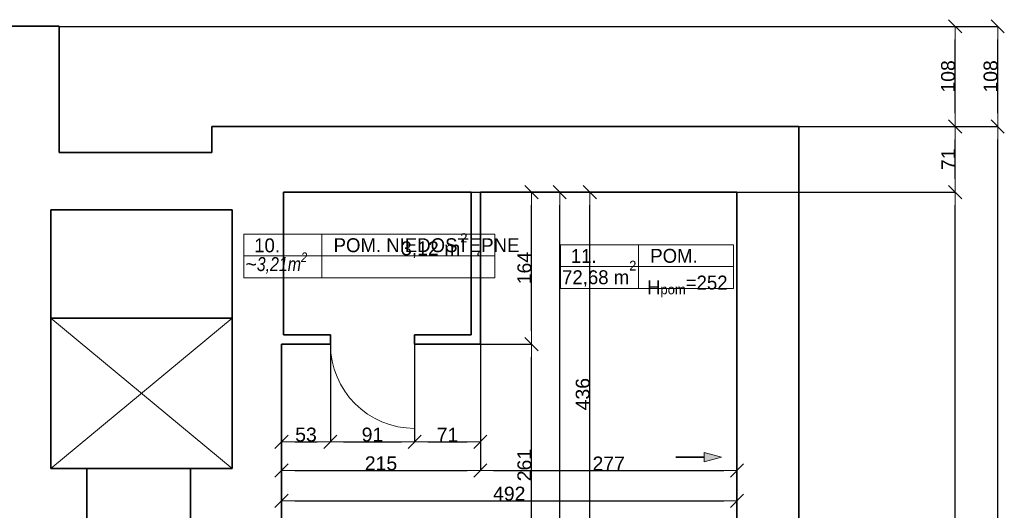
# Model space of a CAD drawing. Header units: metres. Extents: x 7506757 to 756746378, y 5735207 to 582114514.
# Tile 23 of 256: x 7549839 to 7560471, y 5804826 to 5810119. Entities that reach past the tile are written whole.
import ezdxf

# ---------------------------------------------------------------- set-up
doc = ezdxf.new("R2010")
doc.units = ezdxf.units.M
doc.header["$MEASUREMENT"] = 0
doc.header["$PDMODE"] = 2
doc.layers.get('0').update_dxf_attribs({"color": 250, "linetype": 'CONTINUOUS', "lineweight": 100, "plot": 0})
doc.layers.get('Defpoints').update_dxf_attribs({"linetype": 'CONTINUOUS'})
for name, color, linetype, lineweight in [('2D - Ogolne1', 7, 'CONTINUOUS', 13), ('2D - Ogolne46', 7, 'CONTINUOUS', 18), ('M_OCIANA1', 7, 'CONTINUOUS', 13), ('M_OCIANA141', 7, 'CONTINUOUS', 0), ('M_OCIANA6', 5, 'CONTINUOUS', 35), ('M_OPISY141', 7, 'CONTINUOUS', 0), ('opis1', 7, 'CONTINUOUS', 13)]:
    doc.layers.add(name, color=color, linetype=linetype, lineweight=lineweight)
doc.layers.add('M_OCIANA', color=7, linetype='CONTINUOUS')
doc.layers.add('PWYMIAR', color=7, linetype='CONTINUOUS')
doc.styles.add('GENERATED_STYLE_1', font='arial.ttf')
doc.styles.add('GENERATED_STYLE_2', font='txt')
doc.dimstyles.new('GENERATED_STYLE__1', dxfattribs={"dimtxt": 150, "dimasz": 142.5, "dimexe": 0.18, "dimexo": 0, "dimgap": 0.09, "dimtad": 1, "dimdec": 0, "dimlfac": 0.1, "dimzin": 0, "dimdsep": 46, "dimtxsty": 'GENERATED_STYLE_1', "dimblk": 'ARROWHEAD_6', "dimblk1": 'ARROWHEAD_6', "dimblk2": 'ARROWHEAD_6', "dimcen": 0.09, "dimclrd": 251, "dimclre": 251, "dimclrt": 7, "dimazin": 0, "dimtfac": 1, "dimtdec": 4, "dimtmove": 0, "dimatfit": 3, "dimfxl": 0, "dimtolj": 1, "dimtzin": 0, "dimarcsym": 0})
doc.dimstyles.new('GENERATED_STYLE__2', dxfattribs={"dimtxt": 150, "dimasz": 142.5, "dimexe": 0.18, "dimexo": 0, "dimgap": 0.09, "dimtad": 1, "dimtih": 1, "dimtoh": 1, "dimdec": 0, "dimlfac": 0.1, "dimzin": 0, "dimdsep": 46, "dimtxsty": 'GENERATED_STYLE_1', "dimblk": 'ARROWHEAD_6', "dimblk1": 'ARROWHEAD_6', "dimblk2": 'ARROWHEAD_6', "dimcen": 0.09, "dimclrd": 251, "dimclre": 251, "dimclrt": 7, "dimazin": 0, "dimtfac": 1, "dimtdec": 4, "dimtmove": 0, "dimatfit": 3, "dimfxl": 0, "dimtolj": 1, "dimtzin": 0, "dimarcsym": 0})
doc.dimstyles.new('GENERATED_STYLE__3', dxfattribs={"dimtxt": 150, "dimasz": 142.5, "dimexe": 0.18, "dimexo": 0, "dimgap": 0.09, "dimtad": 1, "dimdec": 0, "dimlfac": 0.1, "dimzin": 0, "dimdsep": 46, "dimtxsty": 'GENERATED_STYLE_1', "dimblk": 'ARROWHEAD_6', "dimblk1": 'ARROWHEAD_6', "dimblk2": 'ARROWHEAD_6', "dimcen": 0.09, "dimclrd": 251, "dimclre": 251, "dimclrt": 7, "dimazin": 0, "dimtfac": 1, "dimtdec": 4, "dimtmove": 2, "dimatfit": 3, "dimfxl": 0, "dimtolj": 1, "dimtzin": 0, "dimarcsym": 0})
doc.dimstyles.new('GENERATED_STYLE__4', dxfattribs={"dimtxt": 150, "dimasz": 142.5, "dimexe": 0.18, "dimexo": 0, "dimgap": 0.09, "dimtad": 1, "dimtih": 1, "dimtoh": 1, "dimdec": 0, "dimlfac": 0.1, "dimzin": 0, "dimdsep": 46, "dimtxsty": 'GENERATED_STYLE_1', "dimblk": 'ARROWHEAD_6', "dimblk1": 'ARROWHEAD_6', "dimblk2": 'ARROWHEAD_6', "dimcen": 0.09, "dimclrd": 251, "dimclre": 251, "dimclrt": 7, "dimazin": 0, "dimtfac": 1, "dimtdec": 4, "dimtmove": 2, "dimatfit": 3, "dimfxl": 0, "dimtolj": 1, "dimtzin": 0, "dimarcsym": 0})

# ---------------------------------------------------------------- blocks, each defined once
blk = doc.blocks.new('Linia_24', base_point=(615795, 254419))
at = {"layer": 'M_OCIANA1', "linetype": 'Continuous'}
blk.add_hatch(color=256, dxfattribs=at).paths.add_polyline_path([(616289, 254419), (616103, 254369), (616103, 254469)], flags=0)
for p, q in [((616289, 254419), (616103, 254469)), ((616103, 254369), (616103, 254469)), ((616289, 254419), (616103, 254369))]:
    blk.add_line(p, q, dxfattribs=at)
at = {"layer": 'M_OCIANA6', "linetype": 'Continuous'}
blk.add_line((615795, 254419), (616103, 254419), dxfattribs=at)
blk = doc.blocks.new('ARROWHEAD_6')
at = {"color": 0, "linetype": 'Continuous', "lineweight": 0}
for p, q in [((0, 0), (-1, 0)), ((-0.5, -0.5), (0.5, 0.5))]:
    blk.add_line(p, q, dxfattribs=at)
blk = doc.blocks.new('*D4036')
at = {"layer": 'Defpoints', "color": 0, "linetype": 'Continuous', "transparency": 16777216}
for p in [(7549110, 5804807), (7549723, 5804807), (7550273, 5803997)]:
    blk.add_point(p, dxfattribs=at)
at = {"layer": 'PWYMIAR', "color": 251, "linetype": 'Continuous', "lineweight": -2, "transparency": 16777216}
for p, q in [((7549723, 5804807), (7549109, 5804807)), ((7549110, 5804140), (7549110, 5804665)), ((7550273, 5803997), (7549109, 5803997))]:
    blk.add_line(p, q, dxfattribs=at)
at = {"layer": 'PWYMIAR', "color": 251, "linetype": 'Continuous', "lineweight": -2, "transparency": 16777216, "xscale": 142.5, "yscale": 142.5, "zscale": 142.5}
for p, rotation in [((7549110, 5804807), 90), ((7549110, 5803997), 270)]:
    blk.add_blockref('ARROWHEAD_6', p, dxfattribs=dict(at, rotation=rotation))
at = {"layer": 'PWYMIAR', "color": 7, "linetype": 'Continuous', "lineweight": 13, "transparency": 16777216, "insert": (7549033, 5804402), "char_height": 150, "attachment_point": 5, "rotation": 90, "style": 'GENERATED_STYLE_1'}
blk.add_mtext('\\A1;81', dxfattribs=at)
blk = doc.blocks.new('*D4049')
at = {"layer": 'Defpoints', "color": 0, "linetype": 'Continuous', "transparency": 16777216}
for p in [(7552666, 5806619), (7554813, 5806619), (7554813, 5805255)]:
    blk.add_point(p, dxfattribs=at)
at = {"layer": 'PWYMIAR', "color": 251, "linetype": 'Continuous', "lineweight": -2, "transparency": 16777216}
for p, q in [((7552666, 5806619), (7552666, 5805255)), ((7554813, 5806619), (7554813, 5805255)), ((7552808, 5805255), (7554671, 5805255))]:
    blk.add_line(p, q, dxfattribs=at)
at = {"layer": 'PWYMIAR', "color": 251, "linetype": 'Continuous', "lineweight": -2, "transparency": 16777216, "xscale": 142.5, "yscale": 142.5, "zscale": 142.5, "rotation": 180}
blk.add_blockref('ARROWHEAD_6', (7552666, 5805255), dxfattribs=at)
at = {"layer": 'PWYMIAR', "color": 251, "linetype": 'Continuous', "lineweight": -2, "transparency": 16777216, "xscale": 142.5, "yscale": 142.5, "zscale": 142.5}
blk.add_blockref('ARROWHEAD_6', (7554813, 5805255), dxfattribs=at)
at = {"layer": 'PWYMIAR', "color": 7, "linetype": 'Continuous', "lineweight": 13, "transparency": 16777216, "insert": (7553740, 5805332), "char_height": 150, "attachment_point": 5, "style": 'GENERATED_STYLE_1'}
blk.add_mtext('\\A1;215', dxfattribs=at)
blk = doc.blocks.new('*D4050')
at = {"layer": 'Defpoints', "color": 0, "linetype": 'Continuous', "transparency": 16777216}
for p in [(7557584, 5808259), (7554813, 5806619), (7557584, 5805255)]:
    blk.add_point(p, dxfattribs=at)
at = {"layer": 'PWYMIAR', "color": 251, "linetype": 'Continuous', "lineweight": -2, "transparency": 16777216}
for p, q in [((7557584, 5808259), (7557584, 5805255)), ((7554813, 5806619), (7554813, 5805255)), ((7554956, 5805255), (7557441, 5805255))]:
    blk.add_line(p, q, dxfattribs=at)
at = {"layer": 'PWYMIAR', "color": 251, "linetype": 'Continuous', "lineweight": -2, "transparency": 16777216, "xscale": 142.5, "yscale": 142.5, "zscale": 142.5, "rotation": 180}
blk.add_blockref('ARROWHEAD_6', (7554813, 5805255), dxfattribs=at)
at = {"layer": 'PWYMIAR', "color": 251, "linetype": 'Continuous', "lineweight": -2, "transparency": 16777216, "xscale": 142.5, "yscale": 142.5, "zscale": 142.5}
blk.add_blockref('ARROWHEAD_6', (7557584, 5805255), dxfattribs=at)
at = {"layer": 'PWYMIAR', "color": 7, "linetype": 'Continuous', "lineweight": 13, "transparency": 16777216, "insert": (7556199, 5805331), "char_height": 150, "attachment_point": 5, "style": 'GENERATED_STYLE_1'}
blk.add_mtext('\\A1;277', dxfattribs=at)
blk = doc.blocks.new('*D4058')
at = {"layer": 'Defpoints', "color": 0, "linetype": 'Continuous', "transparency": 16777216}
for p in [(7554813, 5806619), (7555366, 5806619), (7552666, 5804010)]:
    blk.add_point(p, dxfattribs=at)
at = {"layer": 'PWYMIAR', "color": 251, "linetype": 'Continuous', "lineweight": -2, "transparency": 16777216}
for p, q in [((7554813, 5806619), (7555366, 5806619)), ((7555366, 5804152), (7555366, 5806477)), ((7552666, 5804010), (7555366, 5804010))]:
    blk.add_line(p, q, dxfattribs=at)
at = {"layer": 'PWYMIAR', "color": 251, "linetype": 'Continuous', "lineweight": -2, "transparency": 16777216, "xscale": 142.5, "yscale": 142.5, "zscale": 142.5}
for p, rotation in [((7555366, 5806619), 90), ((7555366, 5804010), 270)]:
    blk.add_blockref('ARROWHEAD_6', p, dxfattribs=dict(at, rotation=rotation))
at = {"layer": 'PWYMIAR', "color": 7, "linetype": 'Continuous', "lineweight": 13, "transparency": 16777216, "insert": (7555289, 5805314), "char_height": 150, "attachment_point": 5, "rotation": 90, "style": 'GENERATED_STYLE_1'}
blk.add_mtext('\\A1;261', dxfattribs=at)
blk = doc.blocks.new('*D4059')
at = {"layer": 'Defpoints', "color": 0, "linetype": 'Continuous', "transparency": 16777216}
for p in [(7554813, 5808259), (7555366, 5808259), (7554813, 5806619)]:
    blk.add_point(p, dxfattribs=at)
at = {"layer": 'PWYMIAR', "color": 251, "linetype": 'Continuous', "lineweight": -2, "transparency": 16777216}
for p, q in [((7554813, 5808259), (7555366, 5808259)), ((7555366, 5806762), (7555366, 5808117)), ((7554813, 5806619), (7555366, 5806619))]:
    blk.add_line(p, q, dxfattribs=at)
at = {"layer": 'PWYMIAR', "color": 251, "linetype": 'Continuous', "lineweight": -2, "transparency": 16777216, "xscale": 142.5, "yscale": 142.5, "zscale": 142.5}
for p, rotation in [((7555366, 5808259), 90), ((7555366, 5806619), 270)]:
    blk.add_blockref('ARROWHEAD_6', p, dxfattribs=dict(at, rotation=rotation))
at = {"layer": 'PWYMIAR', "color": 7, "linetype": 'Continuous', "lineweight": 13, "transparency": 16777216, "insert": (7555289, 5807439), "char_height": 150, "attachment_point": 5, "rotation": 90, "style": 'GENERATED_STYLE_1'}
blk.add_mtext('\\A1;164', dxfattribs=at)
blk = doc.blocks.new('*D4060')
at = {"layer": 'Defpoints', "color": 0, "linetype": 'Continuous', "transparency": 16777216}
for p in [(7555670, 5808259), (7557584, 5808259), (7557586, 5792519)]:
    blk.add_point(p, dxfattribs=at)
at = {"layer": 'PWYMIAR', "color": 251, "linetype": 'Continuous', "lineweight": -2, "transparency": 16777216}
for p, q in [((7557584, 5808259), (7555670, 5808259)), ((7555670, 5792662), (7555670, 5808117)), ((7557586, 5792519), (7555670, 5792519))]:
    blk.add_line(p, q, dxfattribs=at)
at = {"layer": 'PWYMIAR', "color": 251, "linetype": 'Continuous', "lineweight": -2, "transparency": 16777216, "xscale": 142.5, "yscale": 142.5, "zscale": 142.5}
for p, rotation in [((7555670, 5808259), 90), ((7555670, 5792519), 270)]:
    blk.add_blockref('ARROWHEAD_6', p, dxfattribs=dict(at, rotation=rotation))
at = {"layer": 'PWYMIAR', "color": 7, "linetype": 'Continuous', "lineweight": 13, "transparency": 16777216, "insert": (7555594, 5800389), "char_height": 150, "attachment_point": 5, "rotation": 90, "style": 'GENERATED_STYLE_1'}
blk.add_mtext('\\A1;1574', dxfattribs=at)
blk = doc.blocks.new('*D4069')
at = {"layer": 'Defpoints', "color": 0, "linetype": 'Continuous', "transparency": 16777216}
for p in [(7555995, 5808259), (7557584, 5808259), (7557584, 5803900)]:
    blk.add_point(p, dxfattribs=at)
at = {"layer": 'PWYMIAR', "color": 251, "linetype": 'Continuous', "lineweight": -2, "transparency": 16777216}
for p, q in [((7557584, 5808259), (7555995, 5808259)), ((7555995, 5804042), (7555995, 5808117)), ((7557584, 5803900), (7555995, 5803900))]:
    blk.add_line(p, q, dxfattribs=at)
at = {"layer": 'PWYMIAR', "color": 251, "linetype": 'Continuous', "lineweight": -2, "transparency": 16777216, "xscale": 142.5, "yscale": 142.5, "zscale": 142.5}
for p, rotation in [((7555995, 5808259), 90), ((7555995, 5803900), 270)]:
    blk.add_blockref('ARROWHEAD_6', p, dxfattribs=dict(at, rotation=rotation))
at = {"layer": 'PWYMIAR', "color": 7, "linetype": 'Continuous', "lineweight": 13, "transparency": 16777216, "insert": (7555919, 5806079), "char_height": 150, "attachment_point": 5, "rotation": 90, "style": 'GENERATED_STYLE_1'}
blk.add_mtext('\\A1;436', dxfattribs=at)
blk = doc.blocks.new('*D4085')
at = {"layer": 'Defpoints', "color": 0, "linetype": 'Continuous', "transparency": 16777216}
for p in [(7552666, 5806619), (7553193, 5806619), (7553193, 5805565)]:
    blk.add_point(p, dxfattribs=at)
at = {"layer": 'PWYMIAR', "color": 251, "linetype": 'Continuous', "lineweight": -2, "transparency": 16777216}
for p, q in [((7552666, 5806619), (7552666, 5805565)), ((7553193, 5806619), (7553193, 5805565)), ((7552808, 5805565), (7553051, 5805565))]:
    blk.add_line(p, q, dxfattribs=at)
at = {"layer": 'PWYMIAR', "color": 251, "linetype": 'Continuous', "lineweight": -2, "transparency": 16777216, "xscale": 142.5, "yscale": 142.5, "zscale": 142.5, "rotation": 180}
blk.add_blockref('ARROWHEAD_6', (7552666, 5805565), dxfattribs=at)
at = {"layer": 'PWYMIAR', "color": 251, "linetype": 'Continuous', "lineweight": -2, "transparency": 16777216, "xscale": 142.5, "yscale": 142.5, "zscale": 142.5}
blk.add_blockref('ARROWHEAD_6', (7553193, 5805565), dxfattribs=at)
at = {"layer": 'PWYMIAR', "color": 7, "linetype": 'Continuous', "lineweight": 13, "transparency": 16777216, "insert": (7552930, 5805642), "char_height": 150, "attachment_point": 5, "style": 'GENERATED_STYLE_1'}
blk.add_mtext('\\A1;53', dxfattribs=at)
blk = doc.blocks.new('*D4086')
at = {"layer": 'Defpoints', "color": 0, "linetype": 'Continuous', "transparency": 16777216}
for p in [(7553193, 5806619), (7554103, 5806619), (7554103, 5805565)]:
    blk.add_point(p, dxfattribs=at)
at = {"layer": 'PWYMIAR', "color": 251, "linetype": 'Continuous', "lineweight": -2, "transparency": 16777216}
for p, q in [((7553193, 5806619), (7553193, 5805565)), ((7554103, 5806619), (7554103, 5805565)), ((7553336, 5805565), (7553961, 5805565))]:
    blk.add_line(p, q, dxfattribs=at)
at = {"layer": 'PWYMIAR', "color": 251, "linetype": 'Continuous', "lineweight": -2, "transparency": 16777216, "xscale": 142.5, "yscale": 142.5, "zscale": 142.5, "rotation": 180}
blk.add_blockref('ARROWHEAD_6', (7553193, 5805565), dxfattribs=at)
at = {"layer": 'PWYMIAR', "color": 251, "linetype": 'Continuous', "lineweight": -2, "transparency": 16777216, "xscale": 142.5, "yscale": 142.5, "zscale": 142.5}
blk.add_blockref('ARROWHEAD_6', (7554103, 5805565), dxfattribs=at)
at = {"layer": 'PWYMIAR', "color": 7, "linetype": 'Continuous', "lineweight": 13, "transparency": 16777216, "insert": (7553648, 5805642), "char_height": 150, "attachment_point": 5, "style": 'GENERATED_STYLE_1'}
blk.add_mtext('\\A1;91', dxfattribs=at)
blk = doc.blocks.new('*D4087')
at = {"layer": 'Defpoints', "color": 0, "linetype": 'Continuous', "transparency": 16777216}
for p in [(7554103, 5806619), (7554813, 5806619), (7554813, 5805565)]:
    blk.add_point(p, dxfattribs=at)
at = {"layer": 'PWYMIAR', "color": 251, "linetype": 'Continuous', "lineweight": -2, "transparency": 16777216}
for p, q in [((7554103, 5806619), (7554103, 5805565)), ((7554813, 5806619), (7554813, 5805565)), ((7554246, 5805565), (7554671, 5805565))]:
    blk.add_line(p, q, dxfattribs=at)
at = {"layer": 'PWYMIAR', "color": 251, "linetype": 'Continuous', "lineweight": -2, "transparency": 16777216, "xscale": 142.5, "yscale": 142.5, "zscale": 142.5, "rotation": 180}
blk.add_blockref('ARROWHEAD_6', (7554103, 5805565), dxfattribs=at)
at = {"layer": 'PWYMIAR', "color": 251, "linetype": 'Continuous', "lineweight": -2, "transparency": 16777216, "xscale": 142.5, "yscale": 142.5, "zscale": 142.5}
blk.add_blockref('ARROWHEAD_6', (7554813, 5805565), dxfattribs=at)
at = {"layer": 'PWYMIAR', "color": 7, "linetype": 'Continuous', "lineweight": 13, "transparency": 16777216, "insert": (7554458, 5805641), "char_height": 150, "attachment_point": 5, "style": 'GENERATED_STYLE_1'}
blk.add_mtext('\\A1;71', dxfattribs=at)
blk = doc.blocks.new('*D4135')
at = {"layer": 'Defpoints', "color": 0, "linetype": 'Continuous', "transparency": 16777216}
for p in [(7557584, 5808259), (7552666, 5806619), (7557584, 5804928)]:
    blk.add_point(p, dxfattribs=at)
at = {"layer": 'PWYMIAR', "color": 251, "linetype": 'Continuous', "lineweight": -2, "transparency": 16777216}
for p, q in [((7557584, 5808259), (7557584, 5804928)), ((7552666, 5806619), (7552666, 5804928)), ((7552808, 5804928), (7557441, 5804928))]:
    blk.add_line(p, q, dxfattribs=at)
at = {"layer": 'PWYMIAR', "color": 251, "linetype": 'Continuous', "lineweight": -2, "transparency": 16777216, "xscale": 142.5, "yscale": 142.5, "zscale": 142.5, "rotation": 180}
blk.add_blockref('ARROWHEAD_6', (7552666, 5804928), dxfattribs=at)
at = {"layer": 'PWYMIAR', "color": 251, "linetype": 'Continuous', "lineweight": -2, "transparency": 16777216, "xscale": 142.5, "yscale": 142.5, "zscale": 142.5}
blk.add_blockref('ARROWHEAD_6', (7557584, 5804928), dxfattribs=at)
at = {"layer": 'PWYMIAR', "color": 7, "linetype": 'Continuous', "lineweight": 13, "transparency": 16777216, "insert": (7555125, 5805005), "char_height": 150, "attachment_point": 5, "style": 'GENERATED_STYLE_1'}
blk.add_mtext('\\A1;492', dxfattribs=at)
blk = doc.blocks.new('*D4163')
at = {"layer": 'Defpoints', "color": 0, "linetype": 'Continuous', "transparency": 16777216}
for p in [(7552686, 5808259), (7559941, 5808259), (7554536, 5794337)]:
    blk.add_point(p, dxfattribs=at)
at = {"layer": 'PWYMIAR', "color": 251, "linetype": 'Continuous', "lineweight": -2, "transparency": 16777216}
for p, q in [((7552686, 5808259), (7559941, 5808259)), ((7559941, 5794479), (7559941, 5808117)), ((7554536, 5794337), (7559941, 5794337))]:
    blk.add_line(p, q, dxfattribs=at)
at = {"layer": 'PWYMIAR', "color": 251, "linetype": 'Continuous', "lineweight": -2, "transparency": 16777216, "xscale": 142.5, "yscale": 142.5, "zscale": 142.5}
for p, rotation in [((7559941, 5808259), 90), ((7559941, 5794337), 270)]:
    blk.add_blockref('ARROWHEAD_6', p, dxfattribs=dict(at, rotation=rotation))
at = {"layer": 'PWYMIAR', "color": 7, "linetype": 'Continuous', "lineweight": 13, "transparency": 16777216, "insert": (7559864, 5801298), "char_height": 150, "attachment_point": 5, "rotation": 90, "style": 'GENERATED_STYLE_1'}
blk.add_mtext('\\A1;1392', dxfattribs=at)
blk = doc.blocks.new('*D4164')
at = {"layer": 'Defpoints', "color": 0, "linetype": 'Continuous', "transparency": 16777216}
for p in [(7551913, 5808967), (7559941, 5808967), (7552686, 5808259)]:
    blk.add_point(p, dxfattribs=at)
at = {"layer": 'PWYMIAR', "color": 251, "linetype": 'Continuous', "lineweight": -2, "transparency": 16777216}
for p, q in [((7551913, 5808967), (7559941, 5808967)), ((7559941, 5808402), (7559941, 5808825)), ((7552686, 5808259), (7559941, 5808259))]:
    blk.add_line(p, q, dxfattribs=at)
at = {"layer": 'PWYMIAR', "color": 251, "linetype": 'Continuous', "lineweight": -2, "transparency": 16777216, "xscale": 142.5, "yscale": 142.5, "zscale": 142.5}
for p, rotation in [((7559941, 5808967), 90), ((7559941, 5808259), 270)]:
    blk.add_blockref('ARROWHEAD_6', p, dxfattribs=dict(at, rotation=rotation))
at = {"layer": 'PWYMIAR', "color": 7, "linetype": 'Continuous', "lineweight": 13, "transparency": 16777216, "insert": (7559866, 5808613), "char_height": 150, "attachment_point": 5, "rotation": 90, "style": 'GENERATED_STYLE_1'}
blk.add_mtext('\\A1;71', dxfattribs=at)
blk = doc.blocks.new('*D4165')
at = {"layer": 'Defpoints', "color": 0, "linetype": 'Continuous', "transparency": 16777216}
for p in [(7550263, 5810047), (7559941, 5810047), (7551913, 5808967)]:
    blk.add_point(p, dxfattribs=at)
at = {"layer": 'PWYMIAR', "color": 251, "linetype": 'Continuous', "lineweight": -2, "transparency": 16777216}
for p, q in [((7550263, 5810047), (7559941, 5810047)), ((7559941, 5809110), (7559941, 5809905)), ((7551913, 5808967), (7559941, 5808967))]:
    blk.add_line(p, q, dxfattribs=at)
at = {"layer": 'PWYMIAR', "color": 251, "linetype": 'Continuous', "lineweight": -2, "transparency": 16777216, "xscale": 142.5, "yscale": 142.5, "zscale": 142.5}
for p, rotation in [((7559941, 5810047), 90), ((7559941, 5808967), 270)]:
    blk.add_blockref('ARROWHEAD_6', p, dxfattribs=dict(at, rotation=rotation))
at = {"layer": 'PWYMIAR', "color": 7, "linetype": 'Continuous', "lineweight": 13, "transparency": 16777216, "insert": (7559864, 5809507), "char_height": 150, "attachment_point": 5, "rotation": 90, "style": 'GENERATED_STYLE_1'}
blk.add_mtext('\\A1;108', dxfattribs=at)
blk = doc.blocks.new('*D4166')
at = {"layer": 'Defpoints', "color": 0, "linetype": 'Continuous', "transparency": 16777216}
for p in [(7558253, 5808967), (7560399, 5808967), (7558253, 5791677)]:
    blk.add_point(p, dxfattribs=at)
at = {"layer": 'PWYMIAR', "color": 251, "linetype": 'Continuous', "lineweight": -2, "transparency": 16777216}
for p, q in [((7558253, 5808967), (7560400, 5808967)), ((7560399, 5791820), (7560399, 5808825)), ((7558253, 5791677), (7560400, 5791677))]:
    blk.add_line(p, q, dxfattribs=at)
at = {"layer": 'PWYMIAR', "color": 251, "linetype": 'Continuous', "lineweight": -2, "transparency": 16777216, "xscale": 142.5, "yscale": 142.5, "zscale": 142.5}
for p, rotation in [((7560399, 5808967), 90), ((7560399, 5791677), 270)]:
    blk.add_blockref('ARROWHEAD_6', p, dxfattribs=dict(at, rotation=rotation))
at = {"layer": 'PWYMIAR', "color": 7, "linetype": 'Continuous', "lineweight": 13, "transparency": 16777216, "insert": (7560323, 5800322), "char_height": 150, "attachment_point": 5, "rotation": 90, "style": 'GENERATED_STYLE_1'}
blk.add_mtext('\\A1;1729', dxfattribs=at)
blk = doc.blocks.new('*D4167')
at = {"layer": 'Defpoints', "color": 0, "linetype": 'Continuous', "transparency": 16777216}
for p in [(7550263, 5810047), (7560399, 5810047), (7558253, 5808967)]:
    blk.add_point(p, dxfattribs=at)
at = {"layer": 'PWYMIAR', "color": 251, "linetype": 'Continuous', "lineweight": -2, "transparency": 16777216}
for p, q in [((7550263, 5810047), (7560400, 5810047)), ((7560399, 5809110), (7560399, 5809905)), ((7558253, 5808967), (7560400, 5808967))]:
    blk.add_line(p, q, dxfattribs=at)
at = {"layer": 'PWYMIAR', "color": 251, "linetype": 'Continuous', "lineweight": -2, "transparency": 16777216, "xscale": 142.5, "yscale": 142.5, "zscale": 142.5}
for p, rotation in [((7560399, 5810047), 90), ((7560399, 5808967), 270)]:
    blk.add_blockref('ARROWHEAD_6', p, dxfattribs=dict(at, rotation=rotation))
at = {"layer": 'PWYMIAR', "color": 7, "linetype": 'Continuous', "lineweight": 13, "transparency": 16777216, "insert": (7560323, 5809507), "char_height": 150, "attachment_point": 5, "rotation": 90, "style": 'GENERATED_STYLE_1'}
blk.add_mtext('\\A1;108', dxfattribs=at)

msp = doc.modelspace()

# ---------------------------------------------------------------- linework, layer by layer
at = {"layer": 'M_OCIANA141', "linetype": 'Continuous'}
for p, q in [((7550173.4, 5805277.5), (7552133.4, 5806897.5)), ((7550173.4, 5806897.5), (7552133.4, 5805277.5)), ((7554103.5, 5806619.4), (7554103.5, 5805709.4))]:
    msp.add_line(p, q, dxfattribs=at)
msp.add_arc((7554103.5, 5806619.4), 910, 180, 270, dxfattribs=at)
at = {"layer": 'M_OCIANA6'}
for p, q in [((7550263.4, 5810047.5), (7534593.4, 5810047.5)), ((7550263.4, 5808687.5), (7550263.4, 5810047.5)), ((7558253.4, 5808967.5), (7551913.4, 5808967.5)), ((7551913.4, 5808967.5), (7551913.4, 5808687.5)), ((7558253.4, 5803849.6), (7558253.4, 5808967.5)), ((7551913.4, 5808687.5), (7550263.4, 5808687.5)), ((7552685.7, 5806719.4), (7552685.7, 5808259.4)), ((7554713.5, 5808259.4), (7552685.7, 5808259.4)), ((7554713.5, 5806719.4), (7554713.5, 5808259.4)), ((7550173.4, 5808067.5), (7552133.4, 5808067.5)), ((7550173.4, 5808067.5), (7550173.4, 5806897.5)), ((7552133.4, 5808067.5), (7552133.4, 5806897.5)), ((7552685.7, 5806719.4), (7553193.5, 5806719.4)), ((7553193.5, 5806619.4), (7553193.5, 5806719.4)), ((7554713.5, 5806719.4), (7554103.5, 5806719.4)), ((7554103.5, 5806619.4), (7554103.5, 5806719.4)), ((7550563.5, 5804724.5), (7550563.5, 5805277.5)), ((7551683.5, 5804724.5), (7551683.5, 5805277.5))]:
    msp.add_line(p, q, dxfattribs=at)
at = {"layer": 'M_OCIANA6', "linetype": 'Continuous'}
for p, q in [((7554813.5, 5806619.4), (7554813.5, 5808259.4)), ((7554813.5, 5808259.4), (7557583.9, 5808259.4)), ((7557583.9, 5808259.4), (7557583.9, 5803899.6)), ((7550173.4, 5806897.5), (7552133.4, 5806897.5)), ((7550173.4, 5806897.5), (7550173.4, 5805277.5)), ((7552133.4, 5806897.5), (7552133.4, 5805277.5)), ((7552665.7, 5804009.5), (7552665.7, 5806619.4)), ((7552665.7, 5806619.4), (7553193.5, 5806619.4)), ((7554103.5, 5806619.4), (7554813.5, 5806619.4)), ((7550173.4, 5805277.5), (7552133.4, 5805277.5))]:
    msp.add_line(p, q, dxfattribs=at)
at = {"layer": 'M_OPISY141', "linetype": 'Continuous'}
for p, q in [((7552258.1, 5807334.2), (7552258.1, 5807805.4)), ((7552258.1, 5807805.4), (7554968.1, 5807805.4)), ((7552258.1, 5807334.2), (7552258.1, 5807805.4)), ((7553102.7, 5807805.4), (7553102.7, 5807334.2)), ((7554968.1, 5807334.2), (7554968.1, 5807805.4)), ((7555677.1, 5807690.9), (7557548.1, 5807690.9)), ((7555677.1, 5807219.7), (7555677.1, 5807690.9)), ((7556521.7, 5807690.9), (7556521.7, 5807219.7)), ((7557548.1, 5807690.9), (7557548.1, 5807219.7)), ((7552258.1, 5807569.8), (7554968.1, 5807569.8)), ((7555677.1, 5807455.3), (7557548.1, 5807455.3)), ((7554968.1, 5807334.2), (7552258.1, 5807334.2)), ((7557548.1, 5807219.7), (7555677.1, 5807219.7))]:
    msp.add_line(p, q, dxfattribs=at)

# ---------------------------------------------------------------- block references
at = {"layer": 'M_OCIANA', "color": 5, "linetype": 'Continuous', "lineweight": 35}
msp.add_blockref('Linia_24', (7556923.3, 5805398.4), dxfattribs=at)

# ---------------------------------------------------------------- texts
at = {"layer": '2D - Ogolne1', "linetype": 'Continuous', "insert": (7552276.3, 5807356.3), "char_height": 150, "attachment_point": 7, "style": 'GENERATED_STYLE_1'}
msp.add_mtext('\\A1;{\\fArial|b0|i0|c238|p38;~\\fArial Narrow Europa Środkowa|b0|i1|c0|p34;3,21m\\A1{\\H0.7x;\\S2^  ;}}', dxfattribs=at)
at = {"layer": '2D - Ogolne46', "insert": (7553956.1, 5807549.5), "char_height": 150, "attachment_point": 7, "style": 'GENERATED_STYLE_1'}
msp.add_mtext('{\\fArial|b0|i0|c238|p38;3,12 m{\\H0.66x;\\S2^  ;}}', dxfattribs=at)
at = {"layer": '2D - Ogolne46', "linetype": 'Continuous', "insert": (7555695.3, 5807237.7), "char_height": 150, "attachment_point": 7, "style": 'GENERATED_STYLE_2'}
msp.add_mtext('{72,68 m\\A1{\\H0.7x;\\S2^  ;}}', dxfattribs=at)
at = {"layer": 'opis1', "linetype": 'Continuous', "char_height": 150, "attachment_point": 1, "style": 'GENERATED_STYLE_2'}
for s, insert in [('{POM. NIEDOSTĘPNE}', (7553228.3, 5807761.1)), ('{10.}', (7552370.6, 5807759.1)), ('{11.}', (7555789.6, 5807644.6)), ('{POM.}', (7556647.3, 5807646.6)), ('{H\\A1{\\H0.7x;\\S ^ pom;}=252}', (7556612.6, 5807409))]:
    msp.add_mtext(s, dxfattribs=dict(at, insert=insert))

# ---------------------------------------------------------------- dimensions: what is measured, and where the dimension line sits
at = {"layer": 'PWYMIAR', "color": 251, "linetype": 'Continuous', "lineweight": 13}
for base, p1, p2, dimstyle, picture, middle in [((7559941, 5810047.5), (7551913.4, 5808967.5), (7550263.4, 5810047.5), 'GENERATED_STYLE__1', '*D4165', (7559864.3, 5809507.5)), ((7560399.4, 5810047.5), (7558253.4, 5808967.5), (7550263.4, 5810047.5), 'GENERATED_STYLE__1', '*D4167', (7560322.7, 5809507.5)), ((7559941, 5808967.5), (7552685.7, 5808259.4), (7551913.4, 5808967.5), 'GENERATED_STYLE__1', '*D4164', (7559865.6, 5808613.4)), ((7560399.4, 5808967.5), (7558253.4, 5791677.5), (7558253.4, 5808967.5), 'GENERATED_STYLE__1', '*D4166', (7560322.7, 5800322.5)), ((7559941, 5808259.4), (7554535.7, 5794336.9), (7552685.7, 5808259.4), 'GENERATED_STYLE__1', '*D4163', (7559864.3, 5801298.1)), ((7555366, 5808259.4), (7554813.5, 5806619.4), (7554813.5, 5808259.4), 'GENERATED_STYLE__1', '*D4059', (7555289.3, 5807439.4)), ((7555670.2, 5808259.4), (7557585.7, 5792519.4), (7557583.9, 5808259.4), 'GENERATED_STYLE__1', '*D4060', (7555593.5, 5800389.4)), ((7555995.5, 5808259.4), (7557583.9, 5803899.6), (7557583.9, 5808259.4), 'GENERATED_STYLE__3', '*D4069', (7555918.7, 5806079.5)), ((7555366, 5806619.4), (7552665.7, 5804009.5), (7554813.5, 5806619.4), 'GENERATED_STYLE__3', '*D4058', (7555289.3, 5805314.4)), ((7549109.7, 5804807.5), (7550273.5, 5803997.5), (7549723.5, 5804807.5), 'GENERATED_STYLE__1', '*D4036', (7549033, 5804402.5))]:
    dim = msp.add_linear_dim(base=base, p1=p1, p2=p2, angle=90, dimstyle=dimstyle, dxfattribs=at)
    dim.commit()
    dim.dimension.update_dxf_attribs({"geometry": picture, "text_midpoint": middle})
for base, p1, p2, dimstyle, picture, middle in [((7557583.9, 5804928.1), (7552665.7, 5806619.4), (7557583.9, 5808259.4), 'GENERATED_STYLE__2', '*D4135', (7555124.8, 5805004.8)), ((7557583.9, 5805255.5), (7554813.5, 5806619.4), (7557583.9, 5808259.4), 'GENERATED_STYLE__4', '*D4050', (7556198.7, 5805330.9)), ((7554813.5, 5805255.5), (7552665.7, 5806619.4), (7554813.5, 5806619.4), 'GENERATED_STYLE__2', '*D4049', (7553739.6, 5805332.1)), ((7553193.5, 5805565.2), (7552665.7, 5806619.4), (7553193.5, 5806619.4), 'GENERATED_STYLE__2', '*D4085', (7552929.6, 5805641.9)), ((7554103.5, 5805565.2), (7553193.5, 5806619.4), (7554103.5, 5806619.4), 'GENERATED_STYLE__2', '*D4086', (7553648.5, 5805641.9)), ((7554813.5, 5805565.2), (7554103.5, 5806619.4), (7554813.5, 5806619.4), 'GENERATED_STYLE__2', '*D4087', (7554458.5, 5805640.6))]:
    dim = msp.add_linear_dim(base=base, p1=p1, p2=p2, dimstyle=dimstyle, dxfattribs=at)
    dim.commit()
    dim.dimension.update_dxf_attribs({"geometry": picture, "text_midpoint": middle})

doc.saveas('drawing.dxf')
